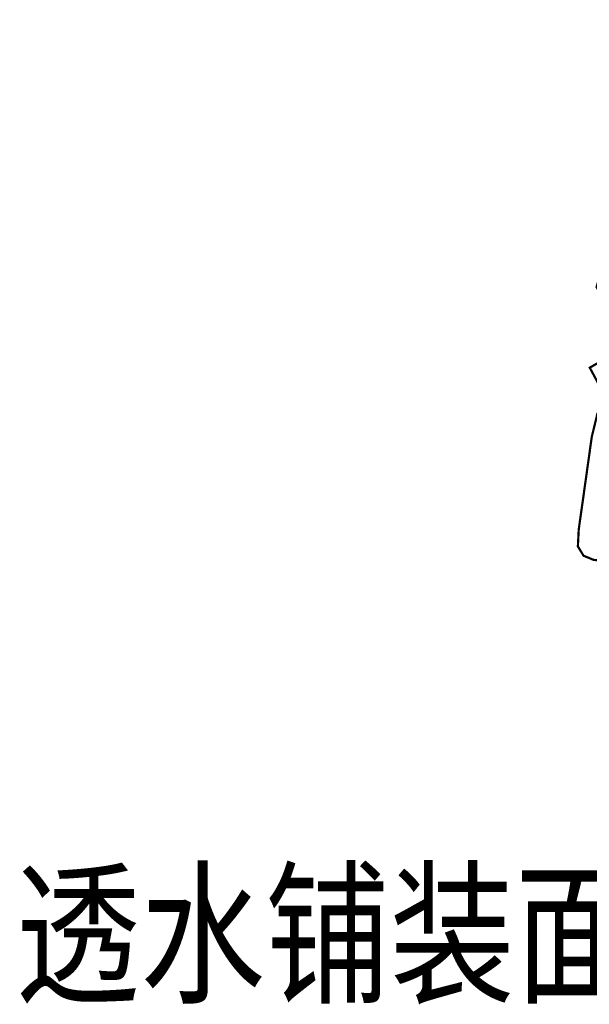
# Model space of a CAD drawing. Header units: millimetres. Extents: x 38389465 to 38395088, y 2473666 to 2480744.
# Tile 234 of 256: x 38394048 to 38394306, y 2477339 to 2477784. Entities that reach past the tile are written whole.
import ezdxf

# ---------------------------------------------------------------- set-up
doc = ezdxf.new("R2010")
doc.units = ezdxf.units.MM
doc.header["$LTSCALE"] = 2
doc.linetypes.add('CENTER2', pattern=[1.125, 0.75, -0.125, 0.125, -0.125])
doc.layers.add('0核算', color=6, linetype='CONTINUOUS', plot=False)
doc.layers.add('w-用地红线', color=1, linetype='CONTINUOUS')
doc.styles.add('宋体', font='txt', dxfattribs={"width": 0.8, "height": 8})

msp = doc.modelspace()

# ---------------------------------------------------------------- linework, layer by layer
at = {"layer": 'w-用地红线', "linetype": 'CENTER2', "ltscale": 10, "const_width": 1, "flags": 128}
msp.add_lwpolyline([(38394656.281, 2477991.939), (38394656.292, 2477991.948), (38394656.797, 2477992.355), (38394673.708, 2477971.349), (38394760.942, 2477862.994), (38394778.16, 2477842.079), (38394795.83, 2477821.545), (38394813.945, 2477801.403), (38394813.441, 2477800.907), (38394812.052, 2477799.543), (38394810.954, 2477798.464), (38394780.499, 2477768.537), (38394771.912, 2477760.098), (38394701.77, 2477691.172), (38394688.771, 2477678.399), (38394660.777, 2477650.891), (38394551.064, 2477543.08), (38394546.008, 2477538.112), (38394536.461, 2477535.287), (38394526.346, 2477530.315), (38394519.658, 2477527.87), (38394509.166, 2477525.481), (38394503.212, 2477522.966), (38394499.294, 2477521.311), (38394495.181, 2477518.973), (38394492.498, 2477517.973), (38394492.434, 2477517.949), (38394478.297, 2477511.428), (38394478.139, 2477511.355), (38394472.336, 2477509.719), (38394470.411, 2477509.176), (38394463.306, 2477509.201), (38394454.477, 2477506.846), (38394451.519, 2477507.727), (38394451.505, 2477507.731), (38394451.413, 2477507.736), (38394451.378, 2477507.728), (38394451.229, 2477507.693), (38394443.027, 2477508.163), (38394427.9, 2477513.609), (38394416.336, 2477520.131), (38394415.414, 2477520.398), (38394412.518, 2477520.949), (38394404.972, 2477522.119), (38394403.589, 2477521.915), (38394390.111, 2477521.745), (38394389.482, 2477521.368), (38394385.821, 2477521.667), (38394385.985, 2477520.922), (38394385.848, 2477520.018), (38394385.835, 2477519.933), (38394385.714, 2477519.466), (38394385.025, 2477519.239), (38394381.999, 2477520.476), (38394375.793, 2477523.013), (38394363.076, 2477528.211), (38394359.68, 2477530.945), (38394356.697, 2477533.346), (38394356.427, 2477533.373), (38394346.433, 2477530.563), (38394334.88, 2477526.18), (38394329.647, 2477527.203), (38394325.309, 2477528.052), (38394317.947, 2477535.078), (38394314.457, 2477537.85), (38394313.65, 2477539.301), (38394307.622, 2477539.931), (38394303.051, 2477541.813), (38394300.496, 2477546.049), (38394300.9, 2477553.781), (38394302.517, 2477565.174), (38394306.782, 2477595.515), (38394308.237, 2477601.487), (38394309.337, 2477606.003), (38394311.018, 2477609.599), (38394312.14, 2477609.821), (38394314.685, 2477610.323), (38394305.871, 2477626.746), (38394323.836, 2477636.98), (38394308.928, 2477663.15), (38394343.577, 2477774.895), (38394344.096, 2477776.57), (38394389.193, 2477800.384), (38394400.439, 2477836.795), (38394376.656, 2477881.834), (38394385.369, 2477910.074), (38394385.306, 2477911.218), (38394390.846, 2477929.171), (38394392.239, 2477928.001), (38394396.852, 2477943.031), (38394407.667, 2477978), (38394406.418, 2477978.352), (38394406.062, 2477978.484), (38394407.133, 2477981.956), (38394409.785, 2477990.551), (38394442.977, 2478098.124), (38394478.62, 2478133.767), (38394514.263, 2478169.409), (38394581.67, 2478082.635), (38394632.669, 2478021.268), (38394656.281, 2477991.939)], close=True, dxfattribs=at)

# ---------------------------------------------------------------- texts
at = {"layer": '0核算', "linetype": 'Continuous', "style": '宋体', "width": 0.8}
msp.add_text('透水铺装面积：83903.91', height=51.71599, dxfattribs=at).set_placement((38394046.302, 2477345.123, 13.705))

doc.saveas('drawing.dxf')
